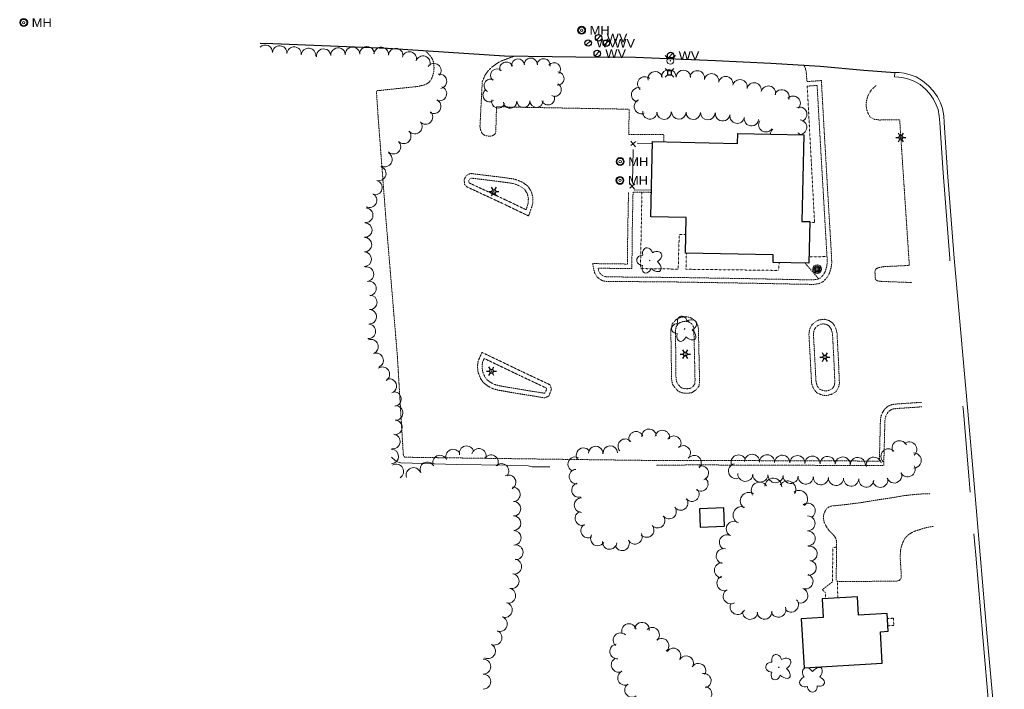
# Model space of a CAD drawing. Extents: x 386588 to 390135, y 96998 to 113606.
# Tile 39 of 93: x 387313 to 387858, y 100832 to 101202. Entities that reach past the tile are written whole.
import ezdxf
from ezdxf.enums import TextEntityAlignment as Align

# ---------------------------------------------------------------- set-up
doc = ezdxf.new("R2010")
doc.units = 0
doc.header["$MEASUREMENT"] = 0
doc.linetypes.add('Wisdot3', pattern=[0.1875, 0.125, -0.0625])
doc.linetypes.add('Wisdot5', pattern=[0.1, 0.05, -0.05])
for name, color, linetype, lineweight in [('E_BLD', 241, 'Continuous', 25), ('E_DWY', 2, 'Wisdot3', 15), ('E_LAND_Vegetation', 3, 'Continuous', 15), ('E_LTG', 21, 'Continuous', 25), ('E_MISCPROP', 30, 'Continuous', 15), ('E_MISCPROP_Railing', 30, 'Continuous', 15), ('E_PATH_Sidewalk', 2, 'Wisdot5', 15), ('E_RDWY', 21, 'Continuous', 25), ('E_UTL_AG_Bold', 30, 'Continuous', 25), ('E_UTL_MH', 30, 'Continuous', 15), ('E_UTL_W', 5, 'Continuous', 25), ('E_UTL_WHydrant', 4, 'Continuous', 15)]:
    doc.layers.add(name, color=color, linetype=linetype, lineweight=lineweight)
doc.layers.add('P2S1_Complete', color=7, linetype='Continuous', lineweight=15, transparency=0.9)
doc.styles.add('Style-dot_font5', font='dot_font5.shx')

# ---------------------------------------------------------------- blocks, each defined once
blk = doc.blocks.new('HYD')
at = {"layer": 'E_UTL_WHydrant'}
for p, q in [((-3.8, 3.8), (-8.3, 8.3)), ((3.8, 3.8), (8.3, 8.3))]:
    blk.add_line(p, q, dxfattribs=at)
for radius in [5.48, 0.42]:
    blk.add_circle((0, 0), radius, dxfattribs=at)
blk = doc.blocks.new('LPOL')
at = {"layer": 'E_LTG'}
for p, q in [((-4, 0), (-1.5, 0)), ((-0.75, 1.3), (-2, 3.46)), ((0.75, 1.3), (2, 3.46)), ((1.5, 0), (4, 0)), ((-2, -3.46), (-0.75, -1.3)), ((2, -3.46), (0.75, -1.3))]:
    blk.add_line(p, q, dxfattribs=at)
for radius in [1.5, 1.5, 1.5, 0.125]:
    blk.add_circle((0, 0), radius, dxfattribs=at)
blk = doc.blocks.new('MH')
at = {"layer": 'E_UTL_MH'}
for radius in [5, 4, 1.5]:
    blk.add_circle((0, 0), radius, dxfattribs=at)
at = {"layer": 'E_UTL_MH', "style": 'Style-dot_font5', "width": 1.111111}
blk.add_text('MH', height=10.8, dxfattribs=at).set_placement((10, 0), align=Align.MIDDLE_LEFT)
blk = doc.blocks.new('PED')
at = {"layer": 'E_UTL_AG_Bold'}
for p, q in [((-2.5, 2.5), (-5.3, 5.3)), ((2.5, 2.5), (5.3, 5.3)), ((-2.5, -2.5), (-5.3, -5.3)), ((2.5, -2.5), (5.3, -5.3))]:
    blk.add_line(p, q, dxfattribs=at)
at = {"layer": 'E_UTL_AG_Bold', "flags": 128}
blk.add_lwpolyline([(-2.5, -2.5), (2.5, -2.5), (2.5, 2.5), (-2.5, 2.5)], close=True, dxfattribs=at)
blk = doc.blocks.new('POLE')
at = {"layer": 'E_MISCPROP'}
for radius in [4.46, 3.35, 2.23, 1.12]:
    blk.add_circle((0, 0), radius, dxfattribs=at)
blk = doc.blocks.new('DTRE')
at = {"layer": 'E_LAND_Vegetation'}
blk.add_circle((-0.18, 0), 0.183, dxfattribs=at)
for centre, major_axis, ratio in [((-1.87, 5.32), (1.36, -4.98), 0.782863), ((-5.87, 0.15), (4.93, -0.12), 0.832022), ((4.06, 2.74), (-5.27, -2.93), 0.691916), ((-2.49, -5.24), (1.8, 4.86), 0.716896), ((3.54, -3.71), (-5.01, 4.58), 0.560249)]:
    blk.add_ellipse(centre, major_axis=major_axis, ratio=ratio, start_param=1.570796, end_param=4.712389, dxfattribs=at)
blk = doc.blocks.new('WV')
at = {"layer": 'E_UTL_W'}
blk.add_line((-2.8, -2.8), (2.8, 2.8), dxfattribs=at)
blk.add_circle((0, 0), 4, dxfattribs=at)
at = {"layer": 'E_UTL_W', "style": 'Style-dot_font5', "width": 1.111111}
blk.add_text('WV', height=10.8, dxfattribs=at).set_placement((10, 0), align=Align.MIDDLE_LEFT)

msp = doc.modelspace()

# ---------------------------------------------------------------- linework, layer by layer
at = {"layer": 'E_BLD'}
for p, q in [((387710.45, 101133.67), (387710.57, 101139.22)), ((387710.57, 101139.22), (387710.57, 101139.22)), ((387710.57, 101139.22), (387747.13, 101138.43)), ((387662.49, 101093.09), (387663.38, 101134.68)), ((387663.38, 101134.68), (387710.45, 101133.67)), ((387710.45, 101133.67), (387710.45, 101133.67)), ((387747.13, 101138.43), (387746.1, 101090.61)), ((387682.07, 101092.67), (387662.49, 101093.09)), ((387662.49, 101093.09), (387662.49, 101093.09)), ((387681.65, 101073.08), (387682.07, 101092.67)), ((387682.07, 101092.67), (387682.07, 101092.67)), ((387746.1, 101090.61), (387746.1, 101090.61)), ((387746.1, 101090.61), (387750.47, 101090.52)), ((387750.47, 101090.52), (387749.97, 101067.48)), ((387750.47, 101090.52), (387750.47, 101090.52)), ((387730.21, 101072.04), (387681.65, 101073.08)), ((387730.12, 101067.91), (387730.21, 101072.04)), ((387749.97, 101067.48), (387730.12, 101067.91)), ((387730.12, 101067.91), (387730.12, 101067.91)), ((387730.21, 101072.04), (387730.21, 101072.04)), ((387749.97, 101067.48), (387749.97, 101067.48)), ((387702.85, 100932.28), (387689.37, 100931.69)), ((387702.85, 100932.28), (387702.85, 100932.28)), ((387703.29, 100922.14), (387702.85, 100932.28)), ((387689.37, 100931.69), (387689.37, 100931.69)), ((387689.37, 100931.69), (387689.82, 100921.55)), ((387689.82, 100921.55), (387703.29, 100922.14)), ((387703.29, 100922.14), (387703.29, 100922.14)), ((387776.83, 100883.04), (387757.26, 100881.89)), ((387777.42, 100872.93), (387776.83, 100883.04)), ((387776.83, 100883.04), (387776.83, 100883.04)), ((387757.26, 100881.89), (387757.26, 100881.89)), ((387757.26, 100881.89), (387757.86, 100871.57)), ((387793.3, 100873.86), (387777.42, 100872.93)), ((387793.87, 100864.06), (387793.3, 100873.86)), ((387793.3, 100873.86), (387793.3, 100873.86)), ((387757.86, 100871.57), (387745.66, 100870.85)), ((387745.66, 100870.85), (387745.66, 100870.85)), ((387745.66, 100870.85), (387747.25, 100843.76)), ((387757.86, 100871.57), (387757.86, 100871.57)), ((387789.47, 100863.8), (387793.87, 100864.06)), ((387790.5, 100846.3), (387789.47, 100863.8)), ((387789.47, 100863.8), (387789.47, 100863.8)), ((387747.25, 100843.76), (387790.5, 100846.3)), ((387790.5, 100846.3), (387790.5, 100846.3))]:
    msp.add_line(p, q, dxfattribs=at)
at = {"layer": 'E_DWY', "flags": 128}
for points in [[(387511.71, 101148.35), (387510.75, 101162.79), (387533.59, 101165.18), (387536.7, 101165.9), (387538.38, 101166.49), (387539.81, 101167.41), (387541.1, 101169.05), (387541.98, 101171.3), (387542.51, 101173.37), (387542.62, 101175.4), (387542.52, 101178), (387541.83, 101180.03), (387540.88, 101181.75), (387537.83, 101184.96)], [(387669.69, 101134.54), (387669.78, 101138.62), (387650.4, 101138.72), (387650.5, 101152.6), (387577.17, 101153.94), (387576.79, 101139.96), (387576.25, 101138.75), (387575.02, 101137.99), (387573.75, 101137.66), (387572.66, 101137.77), (387570.97, 101138.05), (387569.83, 101138.67), (387569.03, 101139.53), (387568.28, 101141.34), (387568.03, 101143.27), (387569.31, 101167.82), (387570.79, 101171.35), (387572.58, 101173.9), (387574.78, 101175.98), (387577.62, 101178.05), (387579.61, 101179.17), (387587.08, 101181.98)], [(387748.84, 101167.84), (387748.49, 101173.34), (387748, 101175.27), (387747.21, 101176.95)], [(387650.2, 101106.84), (387649.77, 101086.1), (387649.57, 101067.02), (387630.36, 101067.27), (387631.38, 101062.18), (387632.8, 101059.89), (387634.29, 101058.65), (387635.99, 101057.73), (387638.05, 101057.43), (387676.61, 101057.1), (387717.33, 101056.43), (387747.05, 101055.83), (387752.73, 101055.77), (387755.57, 101056.19), (387757.88, 101057.31), (387759.99, 101059.61), (387761.26, 101061.75), (387762.24, 101065), (387762.56, 101067.57), (387762.54, 101069.88), (387760.87, 101098.36), (387758.27, 101143.04), (387756.85, 101168.45), (387748.84, 101167.84)], [(387652.7, 101106.78), (387652.27, 101086.06), (387652.04, 101064.49), (387633.42, 101064.73), (387633.74, 101063.11), (387634.71, 101061.55), (387635.69, 101060.73), (387636.79, 101060.14), (387638.24, 101059.93), (387676.64, 101059.6), (387717.38, 101058.93), (387747.09, 101058.33), (387752.56, 101058.27), (387754.82, 101058.61), (387756.36, 101059.35), (387757.98, 101061.11), (387758.95, 101062.76), (387759.78, 101065.52), (387760.06, 101067.72), (387760.04, 101069.8), (387758.38, 101098.22), (387755.78, 101142.9), (387754.5, 101165.76), (387749.03, 101165.34)], [(387806.96, 101056.92), (387805.58, 101056.85), (387790.28, 101057.41), (387788.23, 101057.64), (387787.31, 101058.02), (387786.74, 101058.65), (387786.55, 101059.57), (387786.5, 101062.95), (387786.78, 101063.85), (387787.34, 101064.53), (387788.39, 101064.99), (387791.15, 101065.56), (387805.5, 101066.25), (387800.17, 101146.73), (387789.09, 101146.64), (387785.83, 101147.07), (387783.84, 101148.29), (387782.67, 101150.32), (387781.82, 101152.74), (387781.56, 101155.52), (387782.04, 101158.22), (387782.99, 101160.96), (387784.59, 101163.35), (387787.13, 101165.71), (387787.23, 101165.8)], [(387665.45, 100958.41), (387604.57, 100959.18), (387526.5, 100960.23), (387525.95, 100960.68), (387525.63, 100961.81), (387522.27, 101017.07), (387515.81, 101094.31), (387511.71, 101148.35)], [(387581.31, 101100.14), (387560.83, 101109.67), (387559.47, 101111.07), (387559.32, 101113.85), (387560.36, 101115.71), (387561.73, 101116.67), (387563.04, 101117.06), (387580.53, 101114.92)], [(387582.37, 101102.4), (387562.3, 101111.74), (387561.92, 101112.14), (387561.86, 101113.26), (387562.27, 101113.99), (387562.84, 101114.39), (387563.26, 101114.52), (387580.23, 101112.44)], [(387580.23, 101112.44), (387586.65, 101111.51), (387590.34, 101110.03), (387592.75, 101108.3), (387594.14, 101105.96), (387594.81, 101103.38), (387594.69, 101100.89), (387594.28, 101099.25), (387593.49, 101097.05), (387582.37, 101102.4)], [(387580.59, 101114.91), (387587.3, 101113.94), (387591.55, 101112.24), (387594.64, 101110.03), (387596.47, 101106.93), (387597.33, 101103.64), (387597.18, 101100.53), (387596.67, 101098.52), (387594.9, 101093.6), (387581.28, 101100.15)], [(387652.7, 101106.78), (387662.78, 101106.65)], [(387673.85, 101017.03), (387673.56, 101030.28), (387674.39, 101033.9), (387676.62, 101036.44), (387679.16, 101037.57), (387681.86, 101037.94), (387684.12, 101037.55), (387686.13, 101036.51), (387687.46, 101035.08), (387688.39, 101033.36), (387688.81, 101031.64), (387689.24, 101014.07)], [(387676.35, 101017.08), (387676.07, 101030.02), (387676.69, 101032.72), (387678.14, 101034.38), (387679.85, 101035.14), (387681.82, 101035.41), (387683.32, 101035.15), (387684.59, 101034.49), (387685.41, 101033.61), (387686.04, 101032.46), (387686.31, 101031.31), (387686.74, 101014.01)], [(387766.27, 101014.25), (387765.5, 101028.93), (387764.66, 101032.04), (387763, 101034.5), (387760.98, 101035.86), (387758.29, 101036.53), (387755.31, 101036.06), (387753.31, 101034.89), (387751.72, 101033.54), (387750.6, 101031.55), (387750.16, 101029.88), (387749.96, 101028.3), (387750.76, 101013.84)], [(387763.78, 101014.12), (387763.01, 101028.53), (387762.35, 101030.99), (387761.2, 101032.7), (387759.95, 101033.54), (387758.18, 101033.98), (387756.17, 101033.67), (387754.77, 101032.85), (387753.68, 101031.92), (387752.94, 101030.6), (387752.61, 101029.4), (387752.46, 101028.21), (387753.25, 101013.98)], [(387590.9, 101007.74), (387569.13, 101018.2), (387567.02, 101013.53), (387566.65, 101010.41), (387567, 101007.16), (387568.47, 101003.51), (387569.96, 101001.42), (387572.29, 100999.63), (387575.19, 100998.11), (387578.24, 100997.3), (387589.76, 100995.3)], [(387589.82, 101005.49), (387570.36, 101014.84), (387569.46, 101012.85), (387569.16, 101010.39), (387569.45, 101007.77), (387570.68, 101004.72), (387571.78, 101003.18), (387573.64, 101001.74), (387576.1, 101000.45), (387578.77, 100999.74), (387590.18, 100997.76)], [(387689.24, 101014.06), (387689.48, 101002.86), (387689.23, 100999.74), (387687.45, 100997.36), (387685.2, 100995.89), (387682.68, 100995.6), (387680.06, 100995.75), (387677.71, 100996.67), (387675.76, 100998.82), (387674.6, 101000.48), (387674.09, 101002.58), (387673.9, 101005.15), (387673.85, 101017.07)], [(387686.74, 101014.01), (387686.98, 101002.93), (387686.8, 101000.66), (387685.72, 100999.21), (387684.33, 100998.3), (387682.61, 100998.1), (387680.6, 100998.22), (387679.16, 100998.78), (387677.72, 101000.38), (387676.92, 101001.53), (387676.57, 101002.97), (387676.4, 101005.25), (387676.35, 101017.08)], [(387750.76, 101013.84), (387751.45, 101001.02), (387752.41, 100998.22), (387754.35, 100995.83), (387757.01, 100994.66), (387759.61, 100994.26), (387762.49, 100995.02), (387764.83, 100996.44), (387766.33, 100998.84), (387766.84, 101001.3), (387766.27, 101014.23)], [(387753.25, 101013.98), (387753.92, 101001.51), (387754.64, 100999.45), (387755.91, 100997.87), (387757.71, 100997.09), (387759.47, 100996.81), (387761.51, 100997.35), (387763.02, 100998.27), (387763.97, 100999.79), (387764.33, 101001.51), (387763.78, 101014.12)], [(387589.79, 100995.29), (387603.79, 100993.07), (387606.01, 100993.94), (387607.6, 100997.81), (387606.68, 101000.31), (387590.88, 101007.75)], [(387590.18, 100997.76), (387603.52, 100995.65), (387604.1, 100995.88), (387604.92, 100997.86), (387604.69, 100998.49), (387589.82, 101005.49)], [(387812.15, 100990.57), (387812.14, 100990.57), (387798.5, 100989.66), (387795.93, 100989.38), (387793.69, 100988.42), (387791.87, 100986.85), (387790.86, 100985.25), (387790.19, 100983.95), (387789.68, 100982.29), (387789.5, 100980.33), (387788.92, 100958.09), (387750.94, 100958.26), (387717.46, 100958.34), (387691.16, 100958.48), (387674.33, 100958.4), (387665.45, 100958.41)], [(387812.4, 100988.08), (387812.29, 100988.08), (387798.72, 100987.17), (387796.57, 100986.93), (387795.03, 100986.27), (387793.78, 100985.2), (387793.03, 100984), (387792.51, 100983), (387792.15, 100981.8), (387791.99, 100980.18), (387791.35, 100955.58), (387750.93, 100955.76), (387717.45, 100955.84), (387691.16, 100955.98), (387674.34, 100955.9), (387665.45, 100955.91)], [(387817.08, 100939.98), (387812.79, 100939.98), (387807.99, 100939.6), (387802.09, 100938.91), (387798.15, 100938.19), (387788.91, 100936.78), (387778.36, 100935.07), (387770.29, 100934.07), (387762.67, 100933.27), (387761.12, 100932.83), (387759.44, 100931.43), (387758.28, 100929.07), (387757.93, 100926.71), (387758.47, 100924.08), (387760.07, 100921.04), (387761.55, 100919.22), (387763.31, 100917.5), (387764.63, 100915.88), (387765.26, 100913.84), (387765.07, 100892.25), (387765.87, 100891.46), (387798.52, 100891.75), (387799.87, 100892.1), (387800.99, 100893.29), (387800.99, 100896.34), (387800.44, 100905.15), (387800.74, 100909.53), (387801.62, 100912.52), (387803.08, 100915.42), (387805.2, 100917.58), (387807.95, 100919.15), (387812.6, 100920.69), (387816.14, 100921.61), (387818.84, 100921.94)]]:
    msp.add_lwpolyline(points, dxfattribs=at)
at = {"layer": 'E_LAND_Vegetation'}
for centre, radius, start, end in [((387449.24, 101184.11), 4.02, 356.7624, 134.6462), ((387457.27, 101183.66), 4.02, 356.7624, 176.7624), ((387465.22, 101183.02), 4.02, 354.6426, 174.6426), ((387473.23, 101182.27), 4.02, 354.6426, 174.6426), ((387481.56, 101181.94), 4.02, 4.1922, 184.1922), ((387489.58, 101182.53), 4.02, 4.1922, 184.1922), ((387497.53, 101182.96), 4.02, 1.6064, 181.6064), ((387505.57, 101183.19), 4.02, 1.6064, 181.6064), ((387513.41, 101182.84), 4.02, 355.7996, 175.7996), ((387521.43, 101182.25), 4.02, 355.7996, 175.7996), ((387528.93, 101180.38), 4.02, 346.0494, 166.0494), ((387536.49, 101178.06), 4.02, 341.7583, 161.7583), ((387542.54, 101173.87), 4.02, 322.6816, 142.6816), ((387582.58, 101175.04), 3.64, 20.9015, 200.9015), ((387589.11, 101176.75), 3.64, 5.2601, 185.2601), ((387596.16, 101177.26), 3.64, 358.4187, 178.4187), ((387603.22, 101176.92), 3.64, 351.5861, 171.5861), ((387608.9, 101174.68), 3.64, 320.2697, 140.2697), ((387545.61, 101168.06), 4.02, 280.349, 100.349), ((387577.51, 101171.3), 3.64, 47.6958, 227.6958), ((387610.88, 101169.58), 3.64, 266.8941, 86.8941), ((387664.92, 101169.39), 4.02, 10.5937, 190.5937), ((387672.46, 101170.45), 4.02, 358.4356, 178.4356), ((387680.51, 101170.24), 4.02, 358.4356, 178.4356), ((387688.22, 101169.89), 4.02, 348.6111, 168.6111), ((387696.11, 101168.29), 4.02, 348.6111, 168.6111), ((387573.9, 101165.59), 3.64, 63.2557, 243.2557), ((387609.39, 101163.34), 3.64, 243.0667, 63.0667), ((387659.23, 101166.57), 4.02, 49.5555, 229.5555), ((387703.96, 101166.7), 4.02, 347.5181, 167.5181), ((387711.82, 101164.96), 4.02, 347.5181, 167.5181), ((387719.68, 101163.21), 4.02, 347.5144, 167.5144), ((387545.6, 101161.24), 4.02, 250.3977, 70.3977), ((387573.32, 101160.33), 3.64, 128.4416, 308.4416), ((387655.83, 101160.56), 4.02, 77.728, 257.728), ((387727.54, 101161.48), 4.02, 347.5144, 167.5144), ((387735.01, 101159.4), 4.02, 339.1715, 159.1715), ((387542.39, 101154.19), 4.02, 241.8506, 61.8506), ((387578.11, 101156.82), 3.64, 163.1506, 343.1506), ((387584.7, 101156.77), 3.64, 183.7517, 3.7517), ((387592.06, 101157.15), 3.64, 180.7626, 0.7626), ((387599.33, 101157.24), 3.64, 180.7626, 0.7626), ((387605.68, 101158.58), 3.64, 203.0884, 23.0884), ((387657.32, 101154.12), 4.02, 112.6186, 292.6186), ((387741.24, 101155.87), 4.02, 316.4433, 136.4433), ((387537.85, 101148.35), 4.02, 224.5494, 44.5494), ((387662.02, 101151.18), 4.02, 174.8205, 354.8205), ((387669.84, 101151), 4.02, 181.1724, 1.1724), ((387677.98, 101151.08), 4.02, 178.6092, 358.6092), ((387686.02, 101150.88), 4.02, 178.7043, 358.7043), ((387694.06, 101150.7), 4.02, 178.7043, 358.7043), ((387702.27, 101150.09), 4.02, 172.8509, 352.8509), ((387744.82, 101149.77), 4.02, 291.7241, 111.7241), ((387532.02, 101142.99), 4.02, 220.8806, 40.8806), ((387710.33, 101148.78), 4.02, 169.3185, 349.3185), ((387718.17, 101147.41), 4.02, 171.9304, 351.9304), ((387726.17, 101144.05), 4.02, 146.7472, 326.7472), ((387744.74, 101142.69), 4.02, 265.6039, 85.6039), ((387525.86, 101137.6), 4.02, 225.3589, 45.3589), ((387732.66, 101138.64), 4.02, 132.7613, 177.3371), ((387741.98, 101135.96), 4.02, 38.7103, 62.6009), ((387520.2, 101131.88), 4.02, 225.3589, 45.3589), ((387515.5, 101124.82), 4.02, 240.5221, 60.5221), ((387512.06, 101117.1), 4.02, 254.7729, 74.7729), ((387509.95, 101109.33), 4.02, 254.7729, 74.7729), ((387506.98, 101102.31), 4.02, 242.9437, 62.9437), ((387504.85, 101093.98), 4.02, 264.1301, 84.1301), ((387504.3, 101085.82), 4.02, 268.2429, 88.2429), ((387504.11, 101077.74), 4.02, 269.4786, 89.4786), ((387504.04, 101069.69), 4.02, 269.4786, 89.4786), ((387505.25, 101061.42), 4.02, 279.4662, 99.4662), ((387506.61, 101053.48), 4.02, 279.8, 99.8), ((387507.07, 101045.86), 4.02, 268.4541, 88.4541), ((387506.76, 101037.88), 4.02, 266.5567, 86.5567), ((387506.28, 101029.85), 4.02, 266.5567, 86.5567), ((387507.79, 101021.33), 4.02, 290.3986, 110.3986), ((387510.6, 101013.79), 4.02, 290.3986, 110.3986), ((387514.04, 101006.13), 4.02, 302.2225, 122.2225), ((387517.88, 100999.57), 4.02, 289.7308, 109.7308), ((387520.47, 100992.37), 4.02, 277.4647, 97.4647), ((387521.37, 100984.73), 4.02, 267.0181, 87.0181), ((387520.95, 100976.7), 4.02, 267.0181, 87.0181), ((387661.51, 100971.85), 3.99, 4.1318, 184.1318), ((387519.85, 100968.93), 4.02, 261.059, 81.059), ((387648.36, 100966.33), 3.99, 40.8011, 220.8011), ((387654.35, 100970.47), 3.99, 22.3685, 202.3685), ((387668.95, 100971.11), 3.99, 350.2701, 170.2701), ((387675.23, 100968.01), 3.99, 325.4547, 145.4547), ((387519.01, 100960.63), 4.02, 270.9725, 90.9725), ((387553.2, 100960.61), 4.02, 24.5929, 204.5929), ((387560.65, 100962.44), 4.02, 13.396, 193.396), ((387567.41, 100960.97), 4.02, 343.2668, 163.2668), ((387625.28, 100961.41), 3.99, 33.5592, 213.5592), ((387632.02, 100962.3), 3.99, 358.359, 178.359), ((387640.13, 100962.51), 3.99, 2.7678, 182.7678), ((387680.45, 100962.64), 3.99, 311.6461, 131.6461), ((387793.94, 100960.71), 4.18, 44.8729, 224.8729), ((387800.1, 100965.21), 4.18, 26.3051, 206.3051), ((387805.45, 100964.54), 4.18, 309.8548, 129.8548), ((387545.89, 100957.26), 4.02, 24.5929, 204.5929), ((387574.15, 100957.48), 4.02, 330.2713, 150.2713), ((387620.69, 100956.42), 3.99, 62.6312, 242.6312), ((387686.47, 100957.22), 3.99, 315.4959, 135.4959), ((387711.06, 100957.32), 4.18, 22.9223, 202.9223), ((387718.47, 100957.68), 4.18, 358.3493, 178.3493), ((387726.83, 100957.43), 4.18, 358.3493, 178.3493), ((387735.2, 100957.19), 4.18, 358.3493, 178.3493), ((387743.57, 100956.95), 4.18, 358.3493, 178.3493), ((387751.93, 100956.71), 4.18, 358.3493, 178.3493), ((387760.3, 100956.47), 4.18, 358.3493, 178.3493), ((387768.65, 100956.2), 4.18, 357.9776, 177.9776), ((387777.01, 100955.91), 4.18, 357.9776, 177.9776), ((387785.87, 100956.12), 4.18, 13.9995, 193.9995), ((387807.93, 100958.45), 4.18, 270.6221, 90.6221), ((387521.77, 100952.33), 4.02, 300.6739, 120.6739), ((387531.22, 100950.45), 4.02, 21.0783, 201.0783), ((387538.91, 100953.51), 4.02, 28.3338, 208.3338), ((387579.95, 100952.66), 4.02, 316.3385, 136.3385), ((387690.44, 100951.48), 3.99, 290.5152, 110.5152), ((387709.69, 100952.54), 4.18, 103.9995, 283.9995), ((387804.51, 100953.59), 4.18, 207.7886, 27.7886), ((387583.87, 100946.38), 4.02, 298.5574, 118.5574), ((387621.37, 100949.55), 3.99, 95.2625, 275.2625), ((387690.18, 100945.47), 3.99, 232.3021, 52.3021), ((387714.78, 100951.05), 4.18, 177.4242, 357.4242), ((387723.14, 100950.67), 4.18, 177.4242, 357.4242), ((387730.25, 100944), 4.65, 357.5942, 177.5942), ((387731.5, 100950.3), 4.18, 177.4242, 357.4242), ((387739.86, 100949.92), 4.18, 177.4242, 357.4242), ((387748.22, 100949.55), 4.18, 177.4242, 357.4242), ((387756.59, 100949.17), 4.18, 177.4242, 357.4242), ((387764.95, 100948.79), 4.18, 177.4242, 357.4242), ((387773.31, 100948.42), 4.18, 177.4242, 357.4242), ((387781.74, 100947.9), 4.18, 175.2555, 355.2555), ((387789.44, 100947.75), 4.18, 192.7564, 12.7564), ((387797.18, 100950.14), 4.18, 200.3242, 20.3242), ((387586.24, 100939.71), 4.02, 274.0661, 94.0661), ((387622.73, 100942.05), 3.99, 105.1656, 285.1656), ((387722.69, 100941.8), 4.65, 33.7594, 213.7594), ((387738.09, 100942.49), 4.65, 328.9531, 148.9531), ((387624.13, 100933.75), 3.99, 89.4563, 269.4563), ((387679.03, 100934.93), 3.99, 216.7974, 36.7974), ((387685.22, 100939.8), 3.99, 219.6999, 39.6999), ((387716.68, 100936.14), 4.65, 56.7577, 236.7577), ((387744.53, 100937.24), 4.65, 306.8978, 126.8978), ((387586.56, 100931.78), 4.02, 270.6763, 90.6763), ((387672.65, 100930.14), 3.99, 216.9807, 36.9807), ((387712.67, 100928.27), 4.65, 68.0596, 248.0596), ((387749.32, 100930.68), 4.15, 306.732, 126.732), ((387586.65, 100923.74), 4.02, 270.6763, 90.6763), ((387624.65, 100926.46), 3.99, 107.4638, 287.4638), ((387666.32, 100925.11), 3.99, 220.511, 40.511), ((387749.22, 100923.64), 4.15, 270.6341, 90.6341), ((387627.84, 100919.66), 3.99, 120.2749, 300.2749), ((387660.26, 100919.93), 3.99, 220.511, 40.511), ((387708.39, 100920.65), 4.15, 65.075, 245.075), ((387586.75, 100915.69), 4.02, 270.6763, 90.6763), ((387633.15, 100915.26), 3.99, 148.0262, 328.0262), ((387653.76, 100916.2), 3.99, 206.9564, 26.9564), ((387704.57, 100913.2), 4.15, 62.6635, 242.6635), ((387749.31, 100915.34), 4.15, 270.6341, 90.6341), ((387587.69, 100907.67), 4.14, 270.7901, 90.7901), ((387639.75, 100913.3), 3.99, 175.0145, 355.0145), ((387646.66, 100912.58), 3.99, 206.9564, 26.9564), ((387750.37, 100906.87), 4.15, 278.1905, 98.1905), ((387702.84, 100905.59), 4.15, 77.0336, 257.0336), ((387586.92, 100899.78), 4.14, 260.9301, 80.9301), ((387701.84, 100897.73), 4.15, 87.3293, 267.3293), ((387749.91, 100899.13), 4.15, 263.3694, 83.3694), ((387585.53, 100891.76), 4.14, 256.7376, 76.7376), ((387703.27, 100890.6), 4.15, 111.9965, 291.9965), ((387748.08, 100891.56), 4.15, 249.9757, 69.9757), ((387583.63, 100883.69), 4.14, 256.7376, 76.7376), ((387706.7, 100883.39), 4.15, 120.6254, 300.6254), ((387745.24, 100883.77), 4.15, 249.9757, 69.9757), ((387581.79, 100875.84), 4.14, 250.201, 70.201), ((387710.52, 100877.45), 4.15, 153.926, 333.926), ((387733.1, 100875.96), 4.15, 199.2769, 19.2769), ((387740.04, 100878.75), 4.15, 221.3453, 41.3453), ((387578.98, 100868.05), 4.14, 250.201, 70.201), ((387717.42, 100874.73), 4.15, 176.996, 356.996), ((387725.4, 100874.78), 4.15, 185.4608, 5.4608), ((387650.45, 100864.18), 4.03, 14.431, 194.431), ((387657.59, 100864.95), 4.03, 351.7066, 171.7066), ((387576.02, 100860.53), 4.14, 244.3247, 64.3247), ((387645.74, 100859.07), 4.03, 47.3697, 227.3697), ((387663.23, 100862.1), 4.03, 312.3335, 132.3335), ((387572.43, 100853.06), 4.14, 244.3247, 64.3247), ((387643.85, 100852.87), 4.03, 96.5306, 276.5306), ((387668.45, 100856.05), 4.03, 310.0238, 130.0238), ((387675.02, 100850.65), 4.03, 325.5279, 145.5279), ((387682.03, 100846.39), 4.03, 330.2433, 150.2433), ((387569.85, 100844.48), 4.14, 270.0882, 90.0882), ((387644.68, 100845.5), 4.03, 116.3166, 296.3166), ((387688.89, 100842.24), 4.03, 328.8067, 148.8067), ((387569.87, 100836.2), 4.14, 270.0882, 90.0882), ((387648.25, 100838.27), 4.03, 116.3166, 296.3166), ((387691.86, 100836.69), 4.03, 280.7481, 100.7481), ((387652.12, 100831.55), 4.03, 124.9771, 304.9771), ((387692.24, 100829.45), 4.03, 259.8706, 79.8706)]:
    msp.add_arc(centre, radius, start, end, dxfattribs=at)
for centre, major_axis, ratio, start_param, end_param in [((387749.62, 100840.18), (2.22, -3.35), 0.691916, 2.880488, 4.712389), ((387749.62, 100840.18), (2.22, -3.35), 0.691916, 1.570796, 2.639442), ((387753.93, 100840.17), (-2.79, -3.57), 0.560249, 1.570796, 4.712389), ((387748.2, 100836.1), (3.24, 1.16), 0.782863, 1.570796, 4.712389), ((387751.84, 100833.71), (-0.17, 3.29), 0.832022, 1.570796, 4.712389), ((387755.26, 100836.23), (-3.32, 0.95), 0.716896, 1.570796, 4.712389)]:
    msp.add_ellipse(centre, major_axis=major_axis, ratio=ratio, start_param=start_param, end_param=end_param, dxfattribs=at)
at = {"layer": 'E_MISCPROP_Railing'}
for p, q in [((387651.46, 101134.95), (387654.11, 101131.76)), ((387654.18, 101134.75), (387651.46, 101132.46)), ((387650.93, 101111.54), (387653.58, 101108.36)), ((387653.65, 101111.34), (387650.93, 101109.05))]:
    msp.add_line(p, q, dxfattribs=at)
at = {"layer": 'E_MISCPROP_Railing', "flags": 128}
for points in [[(387663.36, 101133.59), (387655, 101133.75)], [(387652.82, 101130.36), (387652.6, 101120.85)], [(387652.6, 101120.85), (387652.41, 101112.48)], [(387653.29, 101107.94), (387662.81, 101107.96)], [(387519.07, 100960.24), (387521.14, 100958.47), (387522.78, 100957.58), (387524.33, 100957.08), (387555.17, 100956.22), (387582.42, 100955.9), (387594.61, 100955.46), (387596.97, 100954.93), (387606.68, 100954.96)]]:
    msp.add_lwpolyline(points, dxfattribs=at)
at = {"layer": 'E_PATH_Sidewalk', "flags": 128}
for points in [[(387749.03, 101165.34), (387753.09, 101089.9), (387750.46, 101090.03)], [(387681.87, 101083.27), (387678.24, 101083.39), (387677.66, 101064.22), (387656.82, 101064.51), (387657.6, 101106.72)], [(387733.47, 101067.84), (387733.27, 101063.49), (387681.96, 101064.14), (387682.18, 101073.07)], [(387759.96, 101071.13), (387750.05, 101070.98)], [(387755.36, 101058.87), (387747.84, 101067.53)], [(387765.23, 100910.44), (387763.21, 100910.39), (387762.99, 100891.33), (387757.35, 100886.96), (387759.07, 100885.42), (387759.26, 100882.01)], [(387765.73, 100891.6), (387765.93, 100882.4)], [(387793.47, 100871), (387796.67, 100871.25), (387796.92, 100867.26), (387793.7, 100867.08)]]:
    msp.add_lwpolyline(points, dxfattribs=at)
at = {"layer": 'E_RDWY', "flags": 128}
msp.add_lwpolyline([(387446.38, 101189.04), (387453.42, 101188.85), (387516.96, 101186.36), (387581.53, 101182.03), (387621.09, 101181.63), (387654, 101181.33), (387698.22, 101179.58), (387728.88, 101178.1), (387756.23, 101176.39), (387780.37, 101174.1), (387797.54, 101172.96)], dxfattribs=at)
at = {"layer": 'P2S1_Complete'}
msp.add_line((387797.37, 101170.46), (387797.45, 101172.96), dxfattribs=at)
at = {"layer": 'P2S1_Complete', "flags": 128}
for points in [[(387841.29, 100945.54), (387837.88, 100985.68), (387830.34, 101070.31), (387826.65, 101117.55), (387824.78, 101145.29), (387824.58, 101149.02), (387823.83, 101153.04), (387822.71, 101156.11), (387821.04, 101159.38), (387818.69, 101162.79), (387816.19, 101165.53), (387812.87, 101168.25), (387809.29, 101170.43), (387805.99, 101171.62), (387802.71, 101172.5), (387799.97, 101172.87), (387797.45, 101172.96)], [(387827.98, 101068.72), (387827.85, 101070.1), (387824.15, 101117.37), (387822.29, 101145.14), (387822.09, 101148.72), (387821.41, 101152.38), (387820.42, 101155.11), (387818.89, 101158.09), (387816.73, 101161.23), (387814.47, 101163.71), (387811.42, 101166.21), (387808.2, 101168.16), (387805.24, 101169.24), (387802.22, 101170.04), (387799.76, 101170.38), (387797.37, 101170.46)], [(387838.8, 100945.33), (387835.39, 100985.46), (387835.12, 100988.43)], [(387839.18, 100940.97), (387838.8, 100945.33)], [(387871.07, 100196.04), (387871.29, 100198.85), (387874.26, 100242.49), (387878.22, 100301.85), (387880.44, 100357.46), (387881.18, 100407.65), (387880.87, 100437.87), (387880.25, 100456.58), (387878.46, 100500.44), (387876.48, 100535.71), (387874.48, 100562.96), (387872.09, 100591.16), (387868.27, 100634.71), (387865.37, 100669.59), (387862.64, 100699.57), (387859.34, 100738.63), (387856.17, 100774.49), (387852.17, 100820.42), (387848.64, 100860.9), (387844.74, 100906.24), (387841.29, 100945.55)], [(387850.99, 100805.13), (387849.68, 100820.2), (387846.15, 100860.69), (387842.25, 100906.02), (387841.2, 100917.97)]]:
    msp.add_lwpolyline(points, dxfattribs=at)

# ---------------------------------------------------------------- block references
at = {"layer": 'E_LAND_Vegetation', "xscale": 0.6769248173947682, "yscale": 0.6769248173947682, "zscale": 0.6769248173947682}
for p in [(387662.02, 101068.98), (387681.28, 101031.18), (387733.42, 100844.12)]:
    msp.add_blockref('DTRE', p, dxfattribs=at)
at = {"layer": 'E_LTG', "xscale": 0.692840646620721, "yscale": 0.692840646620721, "zscale": 0.692840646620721}
for p in [(387800.84, 101137.03), (387575.78, 101107.09), (387681.61, 101017.25), (387758.8, 101015.61), (387574.38, 101007.74)]:
    msp.add_blockref('LPOL', p, dxfattribs=at)
at = {"layer": 'E_MISCPROP', "xscale": 0.5377037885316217, "yscale": 0.5377037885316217, "zscale": 0.5377037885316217}
msp.add_blockref('POLE', (387754.45, 101064.26), dxfattribs=at)
at = {"layer": 'E_UTL_AG_Bold', "xscale": 0.4503659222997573, "yscale": 0.4503659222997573, "zscale": 0.4503659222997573}
msp.add_blockref('PED', (387672.79, 101172.7), dxfattribs=at)
at = {"layer": 'E_UTL_MH', "xscale": 0.4444444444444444, "yscale": 0.4444444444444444, "zscale": 0.4444444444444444}
for p in [(387315.68, 101200.51), (387624.26, 101196.23), (387645.58, 101123.65), (387645.45, 101113.24)]:
    msp.add_blockref('MH', p, dxfattribs=at)
at = {"layer": 'E_UTL_W', "xscale": 0.4444444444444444, "yscale": 0.4444444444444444, "zscale": 0.4444444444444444}
for p in [(387633.64, 101192.04), (387627.85, 101189.22), (387637.87, 101189.08), (387632.9, 101183.38), (387673.47, 101182.29)]:
    msp.add_blockref('WV', p, dxfattribs=at)
at = {"layer": 'E_UTL_WHydrant', "xscale": 0.3477624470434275, "yscale": 0.3477624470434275, "zscale": 0.3477624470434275}
msp.add_blockref('HYD', (387673.34, 101179.37), dxfattribs=at)

doc.saveas('drawing.dxf')
